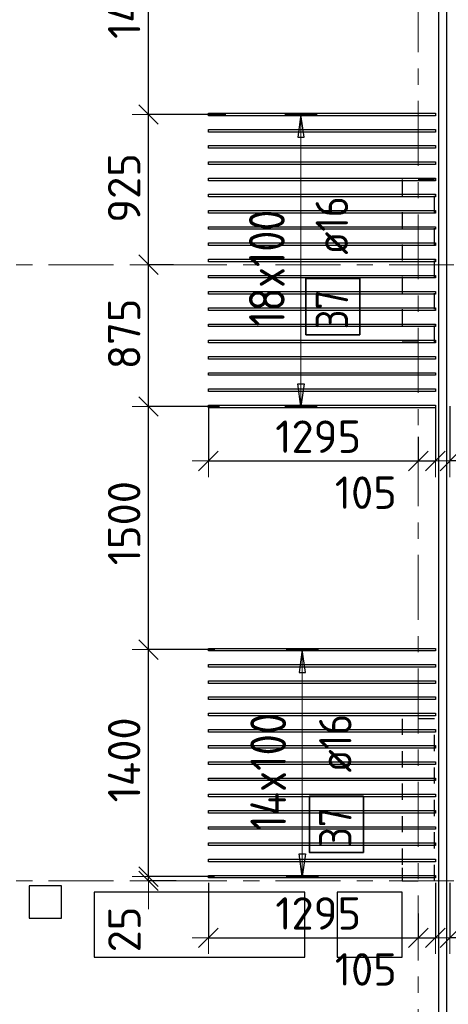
# Model space of a CAD drawing. Header units: metres. Extents: x -38 to 97, y -15 to 21.
# Tile 31 of 132: x 30.09 to 32.73, y 8.24 to 14.31. Entities that reach past the tile are written whole.
import ezdxf

# ---------------------------------------------------------------- set-up
doc = ezdxf.new("R2010")
doc.units = ezdxf.units.M
doc.header["$PDMODE"] = 65
for name, pattern in [('______11', [0.5, 0.4, -0.05, 0, -0.05]), ('______2', [0.0405, 0.03, -0.0105]), ('______5', [1.1, 0.8, -0.1, 0.1, -0.1])]:
    doc.linetypes.add(name, pattern=pattern)
for name, color, linetype, lineweight in [('XR$2$Осевая линия (1)', 7, '______5', 13), ('XR$4$Перекрытие (1)', 7, 'Continuous', 35), ('XR$4$Размерная линия (1)', 7, 'Continuous', 13)]:
    doc.layers.add(name, color=color, linetype=linetype, lineweight=lineweight)
doc.layers.add('XR$4$Арм.стержн.Доп. Арм верхн.зоны Х', color=7, linetype='Continuous', lineweight=35, true_color=0x8c8cff)
doc.layers.add('XR$6$Стена_ бетон несущ.', color=7, linetype='Continuous', lineweight=70, true_color=0xb4b496)
doc.styles.add('ISOCPEUR', font='txt')
doc.dimstyles.new('DIMSTYLE_3', dxfattribs={"dimtxt": 0.2, "dimasz": 0.2, "dimexe": 0, "dimexo": 0, "dimgap": 0.1, "dimtad": 2, "dimdec": 0, "dimlfac": 1000, "dimrnd": 5, "dimzin": 12, "dimdsep": 46, "dimtxsty": 'ISOCPEUR', "dimblk1": 'ALL_ML_STRICH', "dimblk2": 'ALL_ML_STRICH', "dimsah": 1, "dimcen": 0, "dimclrd": 7, "dimclre": 256, "dimclrt": 7, "dimadec": 0, "dimazin": 0, "dimtfac": 1, "dimtdec": 0, "dimtix": 1, "dimtmove": 2, "dimatfit": 3, "dimfxl": 0, "dimtzin": 0, "dimlwd": 0, "dimlwe": -3, "dimarcsym": 0})
doc.dimstyles.new('DIMSTYLE_33', dxfattribs={"dimtxt": 0.2, "dimasz": 0.2, "dimexe": 0, "dimexo": 0, "dimgap": 0.1, "dimtad": 2, "dimdec": 0, "dimlfac": 1000, "dimrnd": 5, "dimzin": 12, "dimdsep": 46, "dimtxsty": 'ISOCPEUR', "dimblk1": 'ALL_ML_STRICH', "dimblk2": 'ALL_ML_STRICH', "dimsah": 1, "dimcen": 0, "dimclrd": 7, "dimclre": 256, "dimclrt": 7, "dimadec": 0, "dimazin": 0, "dimtfac": 1, "dimtdec": 0, "dimtix": 1, "dimtmove": 2, "dimatfit": 3, "dimfxl": 0, "dimtvp": 1.2, "dimtzin": 0, "dimlwd": 0, "dimlwe": -3, "dimarcsym": 0})
doc.dimstyles.new('DIMSTYLE_34', dxfattribs={"dimtxt": 0.2, "dimasz": 0.2, "dimexe": 0, "dimexo": 0, "dimgap": 0.1, "dimtad": 0, "dimdec": 0, "dimlfac": 1000, "dimrnd": 5, "dimzin": 12, "dimdsep": 46, "dimtxsty": 'ISOCPEUR', "dimblk1": 'ALL_ML_STRICH', "dimblk2": 'ALL_ML_STRICH', "dimsah": 1, "dimcen": 0, "dimclrd": 7, "dimclre": 256, "dimclrt": 7, "dimadec": 0, "dimazin": 0, "dimtfac": 1, "dimtdec": 0, "dimtix": 1, "dimtmove": 2, "dimatfit": 3, "dimfxl": 0, "dimtvp": 1.2, "dimtzin": 0, "dimlwd": 0, "dimlwe": -3, "dimarcsym": 0})

# ---------------------------------------------------------------- blocks, each defined once
blk = doc.blocks.new('ALL_ML_STRICH')
at = {"color": 0, "linetype": 'ByBlock', "lineweight": -2}
for p, q in [((0, -0.5), (0, 0.5)), ((-1, 0), (0.5, 0)), ((-0.3, -0.3), (0.3, 0.3))]:
    blk.add_line(p, q, dxfattribs=at)
blk = doc.blocks.new('*D382')
at = {"layer": 'DEFPOINTS', "color": 7, "linetype": 'Continuous', "lineweight": 13, "transparency": 33554687}
for p in [(30.8857, 9), (31.0772, 9), (31.3139, 9.0262)]:
    blk.add_point(p, dxfattribs=at)
at = {"layer": 'XR$4$Размерная линия (1)', "color": 9, "linetype": 'Continuous', "lineweight": -2, "true_color": 0xc7c7c7, "transparency": 33554687}
for p, q in [((31.2939, 9.0262), (30.8857, 9.0262)), ((31.0572, 9), (30.8857, 9))]:
    blk.add_line(p, q, dxfattribs=at)
at = {"layer": 'XR$4$Размерная линия (1)', "color": 7, "linetype": 'Continuous', "lineweight": -2, "transparency": 33554687}
blk.add_line((30.8857, 9), (30.8857, 9.0262), dxfattribs=at)
at = {"layer": 'XR$4$Размерная линия (1)', "color": 7, "linetype": 'Continuous', "lineweight": 13, "transparency": 33554687, "xscale": 0.2, "yscale": 0.2, "zscale": 0.2}
for p, rotation in [((30.8857, 9), 270), ((30.8857, 9.0262), 90)]:
    blk.add_blockref('ALL_ML_STRICH', p, dxfattribs=dict(at, rotation=rotation))
at = {"layer": 'XR$4$Размерная линия (1)', "color": 7, "linetype": 'Continuous', "lineweight": 13, "transparency": 33554687, "insert": (30.7372, 8.7006), "char_height": 0.2, "width": 0.4, "attachment_point": 5, "rotation": 90, "style": 'ISOCPEUR'}
blk.add_mtext('\\A1;{25}', dxfattribs=at)
blk = doc.blocks.new('*D383')
at = {"layer": 'DEFPOINTS', "color": 7, "linetype": 'Continuous', "lineweight": 13, "transparency": 33554687}
for p in [(31.3153, 10.4262), (30.8857, 9.0262), (31.3139, 9.0262)]:
    blk.add_point(p, dxfattribs=at)
at = {"layer": 'XR$4$Размерная линия (1)', "color": 9, "linetype": 'Continuous', "lineweight": -2, "true_color": 0xc7c7c7, "transparency": 33554687}
for p, q in [((31.2953, 10.4262), (30.8857, 10.4262)), ((31.2939, 9.0262), (30.8857, 9.0262))]:
    blk.add_line(p, q, dxfattribs=at)
at = {"layer": 'XR$4$Размерная линия (1)', "color": 7, "linetype": 'Continuous', "lineweight": -2, "transparency": 33554687}
blk.add_line((30.8857, 9.0262), (30.8857, 10.4262), dxfattribs=at)
at = {"layer": 'XR$4$Размерная линия (1)', "color": 7, "linetype": 'Continuous', "lineweight": 13, "transparency": 33554687, "xscale": 0.2, "yscale": 0.2, "zscale": 0.2}
for p, rotation in [((30.8857, 10.4262), 90), ((30.8857, 9.0262), 270)]:
    blk.add_blockref('ALL_ML_STRICH', p, dxfattribs=dict(at, rotation=rotation))
at = {"layer": 'XR$4$Размерная линия (1)', "color": 7, "linetype": 'Continuous', "lineweight": 13, "transparency": 33554687, "insert": (30.7357, 9.7462), "char_height": 0.2, "width": 0.8, "attachment_point": 5, "rotation": 90, "style": 'ISOCPEUR'}
blk.add_mtext('\\A1;{1400}', dxfattribs=at)
blk = doc.blocks.new('*D384')
at = {"layer": 'DEFPOINTS', "color": 7, "linetype": 'Continuous', "lineweight": 13, "transparency": 33554687}
for p in [(31.3429, 11.9262), (30.8857, 10.4262), (31.3153, 10.4262)]:
    blk.add_point(p, dxfattribs=at)
at = {"layer": 'XR$4$Размерная линия (1)', "color": 9, "linetype": 'Continuous', "lineweight": -2, "true_color": 0xc7c7c7, "transparency": 33554687}
for p, q in [((31.3229, 11.9262), (30.8857, 11.9262)), ((31.2953, 10.4262), (30.8857, 10.4262))]:
    blk.add_line(p, q, dxfattribs=at)
at = {"layer": 'XR$4$Размерная линия (1)', "color": 7, "linetype": 'Continuous', "lineweight": -2, "transparency": 33554687}
blk.add_line((30.8857, 10.4262), (30.8857, 11.9262), dxfattribs=at)
at = {"layer": 'XR$4$Размерная линия (1)', "color": 7, "linetype": 'Continuous', "lineweight": 13, "transparency": 33554687, "xscale": 0.2, "yscale": 0.2, "zscale": 0.2}
for p, rotation in [((30.8857, 11.9262), 90), ((30.8857, 10.4262), 270)]:
    blk.add_blockref('ALL_ML_STRICH', p, dxfattribs=dict(at, rotation=rotation))
at = {"layer": 'XR$4$Размерная линия (1)', "color": 7, "linetype": 'Continuous', "lineweight": 13, "transparency": 33554687, "insert": (30.7357, 11.2062), "char_height": 0.2, "width": 0.8, "attachment_point": 5, "rotation": 90, "style": 'ISOCPEUR'}
blk.add_mtext('\\A1;{1500}', dxfattribs=at)
blk = doc.blocks.new('*D385')
at = {"layer": 'DEFPOINTS', "color": 7, "linetype": 'Continuous', "lineweight": 13, "transparency": 33554687}
for p in [(31.0591, 12.8), (30.8857, 11.9262), (31.3429, 11.9262)]:
    blk.add_point(p, dxfattribs=at)
at = {"layer": 'XR$4$Размерная линия (1)', "color": 9, "linetype": 'Continuous', "lineweight": -2, "true_color": 0xc7c7c7, "transparency": 33554687}
for p, q in [((31.0391, 12.8), (30.8857, 12.8)), ((31.3229, 11.9262), (30.8857, 11.9262))]:
    blk.add_line(p, q, dxfattribs=at)
at = {"layer": 'XR$4$Размерная линия (1)', "color": 7, "linetype": 'Continuous', "lineweight": -2, "transparency": 33554687}
blk.add_line((30.8857, 11.9262), (30.8857, 12.8), dxfattribs=at)
at = {"layer": 'XR$4$Размерная линия (1)', "color": 7, "linetype": 'Continuous', "lineweight": 13, "transparency": 33554687, "xscale": 0.2, "yscale": 0.2, "zscale": 0.2}
for p, rotation in [((30.8857, 12.8), 90), ((30.8857, 11.9262), 270)]:
    blk.add_blockref('ALL_ML_STRICH', p, dxfattribs=dict(at, rotation=rotation))
at = {"layer": 'XR$4$Размерная линия (1)', "color": 7, "linetype": 'Continuous', "lineweight": 13, "transparency": 33554687, "insert": (30.7357, 12.3731), "char_height": 0.2, "width": 0.6, "attachment_point": 5, "rotation": 90, "style": 'ISOCPEUR'}
blk.add_mtext('\\A1;{875}', dxfattribs=at)
blk = doc.blocks.new('*D386')
at = {"layer": 'DEFPOINTS', "color": 7, "linetype": 'Continuous', "lineweight": 13, "transparency": 33554687}
for p in [(31.3834, 13.7262), (30.8857, 12.8), (31.0591, 12.8)]:
    blk.add_point(p, dxfattribs=at)
at = {"layer": 'XR$4$Размерная линия (1)', "color": 9, "linetype": 'Continuous', "lineweight": -2, "true_color": 0xc7c7c7, "transparency": 33554687}
for p, q in [((31.3634, 13.7262), (30.8857, 13.7262)), ((31.0391, 12.8), (30.8857, 12.8))]:
    blk.add_line(p, q, dxfattribs=at)
at = {"layer": 'XR$4$Размерная линия (1)', "color": 7, "linetype": 'Continuous', "lineweight": -2, "transparency": 33554687}
blk.add_line((30.8857, 12.8), (30.8857, 13.7262), dxfattribs=at)
at = {"layer": 'XR$4$Размерная линия (1)', "color": 7, "linetype": 'Continuous', "lineweight": 13, "transparency": 33554687, "xscale": 0.2, "yscale": 0.2, "zscale": 0.2}
for p, rotation in [((30.8857, 13.7262), 90), ((30.8857, 12.8), 270)]:
    blk.add_blockref('ALL_ML_STRICH', p, dxfattribs=dict(at, rotation=rotation))
at = {"layer": 'XR$4$Размерная линия (1)', "color": 7, "linetype": 'Continuous', "lineweight": 13, "transparency": 33554687, "insert": (30.7357, 13.2731), "char_height": 0.2, "width": 0.6, "attachment_point": 5, "rotation": 90, "style": 'ISOCPEUR'}
blk.add_mtext('\\A1;{925}', dxfattribs=at)
blk = doc.blocks.new('*D387')
at = {"layer": 'DEFPOINTS', "color": 7, "linetype": 'Continuous', "lineweight": 13, "transparency": 33554687}
for p in [(31.3946, 15.1503), (30.8857, 13.7262), (31.3834, 13.7262)]:
    blk.add_point(p, dxfattribs=at)
at = {"layer": 'XR$4$Размерная линия (1)', "color": 9, "linetype": 'Continuous', "lineweight": -2, "true_color": 0xc7c7c7, "transparency": 33554687}
for p, q in [((31.3746, 15.1503), (30.8857, 15.1503)), ((31.3634, 13.7262), (30.8857, 13.7262))]:
    blk.add_line(p, q, dxfattribs=at)
at = {"layer": 'XR$4$Размерная линия (1)', "color": 7, "linetype": 'Continuous', "lineweight": -2, "transparency": 33554687}
blk.add_line((30.8857, 13.7262), (30.8857, 15.1503), dxfattribs=at)
at = {"layer": 'XR$4$Размерная линия (1)', "color": 7, "linetype": 'Continuous', "lineweight": 13, "transparency": 33554687, "xscale": 0.2, "yscale": 0.2, "zscale": 0.2}
for p, rotation in [((30.8857, 15.1503), 90), ((30.8857, 13.7262), 270)]:
    blk.add_blockref('ALL_ML_STRICH', p, dxfattribs=dict(at, rotation=rotation))
at = {"layer": 'XR$4$Размерная линия (1)', "color": 7, "linetype": 'Continuous', "lineweight": 13, "transparency": 33554687, "insert": (30.7357, 14.4582), "char_height": 0.2, "width": 0.8, "attachment_point": 5, "rotation": 90, "style": 'ISOCPEUR'}
blk.add_mtext('\\A1;{1425}', dxfattribs=at)
blk = doc.blocks.new('*D392')
at = {"layer": 'DEFPOINTS', "color": 7, "linetype": 'Continuous', "lineweight": 13, "transparency": 33554687}
for p in [(31.255, 11.9483), (32.55, 11.7595), (31.255, 11.5895)]:
    blk.add_point(p, dxfattribs=at)
at = {"layer": 'XR$4$Размерная линия (1)', "color": 9, "linetype": 'Continuous', "lineweight": -2, "true_color": 0xc7c7c7, "transparency": 33554687}
for p, q in [((31.255, 11.9283), (31.255, 11.5895)), ((32.55, 11.7395), (32.55, 11.5895))]:
    blk.add_line(p, q, dxfattribs=at)
at = {"layer": 'XR$4$Размерная линия (1)', "color": 7, "linetype": 'Continuous', "lineweight": -2, "transparency": 33554687}
blk.add_line((31.255, 11.5895), (32.55, 11.5895), dxfattribs=at)
at = {"layer": 'XR$4$Размерная линия (1)', "color": 7, "linetype": 'Continuous', "lineweight": 13, "transparency": 33554687, "xscale": 0.2, "yscale": 0.2, "zscale": 0.2, "rotation": 180}
blk.add_blockref('ALL_ML_STRICH', (31.255, 11.5895), dxfattribs=at)
at = {"layer": 'XR$4$Размерная линия (1)', "color": 7, "linetype": 'Continuous', "lineweight": 13, "transparency": 33554687, "xscale": 0.2, "yscale": 0.2, "zscale": 0.2}
blk.add_blockref('ALL_ML_STRICH', (32.55, 11.5895), dxfattribs=at)
at = {"layer": 'XR$4$Размерная линия (1)', "color": 7, "linetype": 'Continuous', "lineweight": 13, "transparency": 33554687, "insert": (31.9325, 11.7395), "char_height": 0.2, "width": 0.8, "attachment_point": 5, "style": 'ISOCPEUR'}
blk.add_mtext('\\A1;{1295}', dxfattribs=at)
blk = doc.blocks.new('*D393')
at = {"layer": 'DEFPOINTS', "color": 7, "linetype": 'Continuous', "lineweight": 13, "transparency": 33554687}
for p in [(32.655, 11.9483), (32.55, 11.7595), (32.55, 11.5895)]:
    blk.add_point(p, dxfattribs=at)
at = {"layer": 'XR$4$Размерная линия (1)', "color": 9, "linetype": 'Continuous', "lineweight": -2, "true_color": 0xc7c7c7, "transparency": 33554687}
for p, q in [((32.655, 11.9283), (32.655, 11.5895)), ((32.55, 11.7395), (32.55, 11.5895))]:
    blk.add_line(p, q, dxfattribs=at)
at = {"layer": 'XR$4$Размерная линия (1)', "color": 7, "linetype": 'Continuous', "lineweight": -2, "transparency": 33554687}
blk.add_line((32.55, 11.5895), (32.655, 11.5895), dxfattribs=at)
at = {"layer": 'XR$4$Размерная линия (1)', "color": 7, "linetype": 'Continuous', "lineweight": 13, "transparency": 33554687, "xscale": 0.2, "yscale": 0.2, "zscale": 0.2, "rotation": 180}
blk.add_blockref('ALL_ML_STRICH', (32.55, 11.5895), dxfattribs=at)
at = {"layer": 'XR$4$Размерная линия (1)', "color": 7, "linetype": 'Continuous', "lineweight": 13, "transparency": 33554687, "xscale": 0.2, "yscale": 0.2, "zscale": 0.2}
blk.add_blockref('ALL_ML_STRICH', (32.655, 11.5895), dxfattribs=at)
at = {"layer": 'XR$4$Размерная линия (1)', "color": 7, "linetype": 'Continuous', "lineweight": 13, "transparency": 33554687, "insert": (32.2262, 11.3943), "char_height": 0.2, "width": 0.6, "attachment_point": 5, "style": 'ISOCPEUR'}
blk.add_mtext('\\A1;{105}', dxfattribs=at)
blk = doc.blocks.new('*D394')
at = {"layer": 'DEFPOINTS', "color": 7, "linetype": 'Continuous', "lineweight": 13, "transparency": 33554687}
for p in [(31.255, 9.0083), (32.55, 8.8195), (31.255, 8.6495)]:
    blk.add_point(p, dxfattribs=at)
at = {"layer": 'XR$4$Размерная линия (1)', "color": 9, "linetype": 'Continuous', "lineweight": -2, "true_color": 0xc7c7c7, "transparency": 33554687}
for p, q in [((31.255, 8.9883), (31.255, 8.6495)), ((32.55, 8.7995), (32.55, 8.6495))]:
    blk.add_line(p, q, dxfattribs=at)
at = {"layer": 'XR$4$Размерная линия (1)', "color": 7, "linetype": 'Continuous', "lineweight": -2, "transparency": 33554687}
blk.add_line((31.255, 8.6495), (32.55, 8.6495), dxfattribs=at)
at = {"layer": 'XR$4$Размерная линия (1)', "color": 7, "linetype": 'Continuous', "lineweight": 13, "transparency": 33554687, "xscale": 0.2, "yscale": 0.2, "zscale": 0.2, "rotation": 180}
blk.add_blockref('ALL_ML_STRICH', (31.255, 8.6495), dxfattribs=at)
at = {"layer": 'XR$4$Размерная линия (1)', "color": 7, "linetype": 'Continuous', "lineweight": 13, "transparency": 33554687, "xscale": 0.2, "yscale": 0.2, "zscale": 0.2}
blk.add_blockref('ALL_ML_STRICH', (32.55, 8.6495), dxfattribs=at)
at = {"layer": 'XR$4$Размерная линия (1)', "color": 7, "linetype": 'Continuous', "lineweight": 13, "transparency": 33554687, "insert": (31.9325, 8.7995), "char_height": 0.2, "width": 0.8, "attachment_point": 5, "style": 'ISOCPEUR'}
blk.add_mtext('\\A1;{1295}', dxfattribs=at)
blk = doc.blocks.new('*D395')
at = {"layer": 'DEFPOINTS', "color": 7, "linetype": 'Continuous', "lineweight": 13, "transparency": 33554687}
for p in [(32.655, 9.0083), (32.55, 8.8195), (32.55, 8.6495)]:
    blk.add_point(p, dxfattribs=at)
at = {"layer": 'XR$4$Размерная линия (1)', "color": 9, "linetype": 'Continuous', "lineweight": -2, "true_color": 0xc7c7c7, "transparency": 33554687}
for p, q in [((32.655, 8.9883), (32.655, 8.6495)), ((32.55, 8.7995), (32.55, 8.6495))]:
    blk.add_line(p, q, dxfattribs=at)
at = {"layer": 'XR$4$Размерная линия (1)', "color": 7, "linetype": 'Continuous', "lineweight": -2, "transparency": 33554687}
blk.add_line((32.55, 8.6495), (32.655, 8.6495), dxfattribs=at)
at = {"layer": 'XR$4$Размерная линия (1)', "color": 7, "linetype": 'Continuous', "lineweight": 13, "transparency": 33554687, "xscale": 0.2, "yscale": 0.2, "zscale": 0.2, "rotation": 180}
blk.add_blockref('ALL_ML_STRICH', (32.55, 8.6495), dxfattribs=at)
at = {"layer": 'XR$4$Размерная линия (1)', "color": 7, "linetype": 'Continuous', "lineweight": 13, "transparency": 33554687, "xscale": 0.2, "yscale": 0.2, "zscale": 0.2}
blk.add_blockref('ALL_ML_STRICH', (32.655, 8.6495), dxfattribs=at)
at = {"layer": 'XR$4$Размерная линия (1)', "color": 7, "linetype": 'Continuous', "lineweight": 13, "transparency": 33554687, "insert": (32.2262, 8.4543), "char_height": 0.2, "width": 0.6, "attachment_point": 5, "style": 'ISOCPEUR'}
blk.add_mtext('\\A1;{105}', dxfattribs=at)
blk = doc.blocks.new('*D472')
at = {"layer": 'DEFPOINTS', "color": 7, "linetype": 'Continuous', "lineweight": 13, "transparency": 33554687}
for p in [(32.745, 11.9483), (32.85, 11.7595), (32.85, 11.5895)]:
    blk.add_point(p, dxfattribs=at)
at = {"layer": 'XR$4$Размерная линия (1)', "color": 9, "linetype": 'Continuous', "lineweight": -2, "true_color": 0xc7c7c7, "transparency": 33554687}
for p, q in [((32.745, 11.9283), (32.745, 11.5895)), ((32.85, 11.7395), (32.85, 11.5895))]:
    blk.add_line(p, q, dxfattribs=at)
at = {"layer": 'XR$4$Размерная линия (1)', "color": 7, "linetype": 'Continuous', "lineweight": -2, "transparency": 33554687}
blk.add_line((32.85, 11.5895), (32.745, 11.5895), dxfattribs=at)
at = {"layer": 'XR$4$Размерная линия (1)', "color": 7, "linetype": 'Continuous', "lineweight": 13, "transparency": 33554687, "xscale": 0.2, "yscale": 0.2, "zscale": 0.2}
for p, rotation in [((32.745, 11.5895), 180), ((32.85, 11.5895), 360)]:
    blk.add_blockref('ALL_ML_STRICH', p, dxfattribs=dict(at, rotation=rotation))
at = {"layer": 'XR$4$Размерная линия (1)', "color": 7, "linetype": 'Continuous', "lineweight": 13, "transparency": 33554687, "insert": (33.2338, 11.3943), "char_height": 0.2, "width": 0.6, "attachment_point": 5, "style": 'ISOCPEUR'}
blk.add_mtext('\\A1;{105}', dxfattribs=at)
blk = doc.blocks.new('*D474')
at = {"layer": 'DEFPOINTS', "color": 7, "linetype": 'Continuous', "lineweight": 13, "transparency": 33554687}
for p in [(32.745, 9.0083), (32.85, 8.8195), (32.85, 8.6495)]:
    blk.add_point(p, dxfattribs=at)
at = {"layer": 'XR$4$Размерная линия (1)', "color": 9, "linetype": 'Continuous', "lineweight": -2, "true_color": 0xc7c7c7, "transparency": 33554687}
for p, q in [((32.745, 8.9883), (32.745, 8.6495)), ((32.85, 8.7995), (32.85, 8.6495))]:
    blk.add_line(p, q, dxfattribs=at)
at = {"layer": 'XR$4$Размерная линия (1)', "color": 7, "linetype": 'Continuous', "lineweight": -2, "transparency": 33554687}
blk.add_line((32.85, 8.6495), (32.745, 8.6495), dxfattribs=at)
at = {"layer": 'XR$4$Размерная линия (1)', "color": 7, "linetype": 'Continuous', "lineweight": 13, "transparency": 33554687, "xscale": 0.2, "yscale": 0.2, "zscale": 0.2}
for p, rotation in [((32.745, 8.6495), 180), ((32.85, 8.6495), 360)]:
    blk.add_blockref('ALL_ML_STRICH', p, dxfattribs=dict(at, rotation=rotation))
at = {"layer": 'XR$4$Размерная линия (1)', "color": 7, "linetype": 'Continuous', "lineweight": 13, "transparency": 33554687, "insert": (33.2338, 8.4543), "char_height": 0.2, "width": 0.6, "attachment_point": 5, "style": 'ISOCPEUR'}
blk.add_mtext('\\A1;{105}', dxfattribs=at)

msp = doc.modelspace()

# ---------------------------------------------------------------- linework, layer by layer
at = {"layer": 'XR$2$Осевая линия (1)', "color": 253, "linetype": '______11', "lineweight": 13, "true_color": 0xa0a0a0, "transparency": 33554687}
for p, q in [((32.55, -3.39), (32.55, 19.78)), ((-2.63, 12.8), (62.6, 12.8)), ((-2.63, 9), (62.6, 9))]:
    msp.add_line(p, q, dxfattribs=at)
at = {"layer": 'XR$4$Арм.стержн.Доп. Арм верхн.зоны Х', "color": 253, "linetype": 'Continuous', "lineweight": -3, "true_color": 0xa0a0a0, "transparency": 33554687}
for p, q in [((31.8259, 13.7262), (31.7259, 13.7262)), ((31.8259, 13.7262), (31.9259, 13.7262)), ((31.8259, 11.9262), (31.7259, 11.9262)), ((31.8259, 11.9262), (31.9259, 11.9262)), ((31.8342, 10.4262), (31.7342, 10.4262)), ((31.8342, 10.4262), (31.9342, 10.4262)), ((31.8342, 9.0262), (31.7342, 9.0262)), ((31.8342, 9.0262), (31.9342, 9.0262))]:
    msp.add_line(p, q, dxfattribs=at)
at = {"layer": 'XR$4$Арм.стержн.Доп. Арм верхн.зоны Х', "color": 7, "linetype": 'Continuous', "lineweight": 25, "transparency": 33554687}
for p, q in [((31.8259, 13.7262), (31.8059, 13.5862)), ((31.8459, 13.5862), (31.8259, 13.7262)), ((31.8059, 13.5862), (31.8459, 13.5862)), ((31.8259, 11.9262), (31.8059, 12.0662)), ((31.8059, 12.0662), (31.8459, 12.0662)), ((31.8459, 12.0662), (31.8259, 11.9262)), ((31.8342, 10.4262), (31.8142, 10.2862)), ((31.8542, 10.2862), (31.8342, 10.4262)), ((31.8142, 10.2862), (31.8542, 10.2862)), ((31.8342, 9.0262), (31.8142, 9.1662)), ((31.8142, 9.1662), (31.8542, 9.1662)), ((31.8542, 9.1662), (31.8342, 9.0262))]:
    msp.add_line(p, q, dxfattribs=at)
at = {"layer": 'XR$4$Арм.стержн.Доп. Арм верхн.зоны Х', "color": 7, "linetype": 'Continuous', "lineweight": 13, "transparency": 33554687}
for p, q in [((31.8259, 13.7262), (31.8259, 13.7262)), ((31.8259, 11.9262), (31.8259, 13.7262)), ((31.8259, 11.9262), (31.8259, 11.9262)), ((31.8342, 10.4262), (31.8342, 10.4262)), ((31.8342, 9.0262), (31.8342, 10.4262)), ((31.8342, 9.0262), (31.8342, 9.0262))]:
    msp.add_line(p, q, dxfattribs=at)
at = {"layer": 'XR$4$Арм.стержн.Доп. Арм верхн.зоны Х', "color": 7, "linetype": 'Continuous', "lineweight": 25, "transparency": 33554687}
for points in [[(32.655, 13.7182), (31.255, 13.7182), (31.255, 13.7342), (32.655, 13.7342), (32.655, 13.7182)], [(32.655, 13.6182), (31.255, 13.6182), (31.255, 13.6342), (32.655, 13.6342), (32.655, 13.6182)], [(32.655, 13.5182), (31.255, 13.5182), (31.255, 13.5342), (32.655, 13.5342), (32.655, 13.5182)], [(32.655, 13.4182), (31.255, 13.4182), (31.255, 13.4342), (32.655, 13.4342), (32.655, 13.4182)], [(32.655, 13.3182), (31.255, 13.3182), (31.255, 13.3342), (32.655, 13.3342), (32.655, 13.3182)], [(32.655, 13.2182), (31.255, 13.2182), (31.255, 13.2342), (32.655, 13.2342), (32.655, 13.2182)], [(32.655, 13.1182), (31.255, 13.1182), (31.255, 13.1342), (32.655, 13.1342), (32.655, 13.1182)], [(32.655, 13.0182), (31.255, 13.0182), (31.255, 13.0342), (32.655, 13.0342), (32.655, 13.0182)], [(32.655, 12.9182), (31.255, 12.9182), (31.255, 12.9342), (32.655, 12.9342), (32.655, 12.9182)], [(32.655, 12.8182), (31.255, 12.8182), (31.255, 12.8342), (32.655, 12.8342), (32.655, 12.8182)], [(32.655, 12.7182), (31.255, 12.7182), (31.255, 12.7342), (32.655, 12.7342), (32.655, 12.7182)], [(32.655, 12.6182), (31.255, 12.6182), (31.255, 12.6342), (32.655, 12.6342), (32.655, 12.6182)], [(32.655, 12.5182), (31.255, 12.5182), (31.255, 12.5342), (32.655, 12.5342), (32.655, 12.5182)], [(32.655, 12.4182), (31.255, 12.4182), (31.255, 12.4342), (32.655, 12.4342), (32.655, 12.4182)], [(32.655, 12.3182), (31.255, 12.3182), (31.255, 12.3342), (32.655, 12.3342), (32.655, 12.3182)], [(32.655, 12.2182), (31.255, 12.2182), (31.255, 12.2342), (32.655, 12.2342), (32.655, 12.2182)], [(32.655, 12.1182), (31.255, 12.1182), (31.255, 12.1342), (32.655, 12.1342), (32.655, 12.1182)], [(32.655, 12.0182), (31.255, 12.0182), (31.255, 12.0342), (32.655, 12.0342), (32.655, 12.0182)], [(32.655, 11.9182), (31.255, 11.9182), (31.255, 11.9342), (32.655, 11.9342), (32.655, 11.9182)], [(32.655, 10.4182), (31.255, 10.4182), (31.255, 10.4342), (32.655, 10.4342), (32.655, 10.4182)], [(32.655, 10.3182), (31.255, 10.3182), (31.255, 10.3342), (32.655, 10.3342), (32.655, 10.3182)], [(32.655, 10.2182), (31.255, 10.2182), (31.255, 10.2342), (32.655, 10.2342), (32.655, 10.2182)], [(32.655, 10.1182), (31.255, 10.1182), (31.255, 10.1342), (32.655, 10.1342), (32.655, 10.1182)], [(32.655, 10.0182), (31.255, 10.0182), (31.255, 10.0342), (32.655, 10.0342), (32.655, 10.0182)], [(32.655, 9.9182), (31.255, 9.9182), (31.255, 9.9342), (32.655, 9.9342), (32.655, 9.9182)], [(32.655, 9.8182), (31.255, 9.8182), (31.255, 9.8342), (32.655, 9.8342), (32.655, 9.8182)], [(32.655, 9.7182), (31.255, 9.7182), (31.255, 9.7342), (32.655, 9.7342), (32.655, 9.7182)], [(32.655, 9.6182), (31.255, 9.6182), (31.255, 9.6342), (32.655, 9.6342), (32.655, 9.6182)], [(32.655, 9.5182), (31.255, 9.5182), (31.255, 9.5342), (32.655, 9.5342), (32.655, 9.5182)], [(32.655, 9.4182), (31.255, 9.4182), (31.255, 9.4342), (32.655, 9.4342), (32.655, 9.4182)], [(32.655, 9.3182), (31.255, 9.3182), (31.255, 9.3342), (32.655, 9.3342), (32.655, 9.3182)], [(32.655, 9.2182), (31.255, 9.2182), (31.255, 9.2342), (32.655, 9.2342), (32.655, 9.2182)], [(32.655, 9.1182), (31.255, 9.1182), (31.255, 9.1342), (32.655, 9.1342), (32.655, 9.1182)], [(32.655, 9.0182), (31.255, 9.0182), (31.255, 9.0342), (32.655, 9.0342), (32.655, 9.0182)]]:
    msp.add_lwpolyline(points, dxfattribs=at)
at = {"layer": 'XR$4$Арм.стержн.Доп. Арм верхн.зоны Х', "color": 7, "linetype": 'Continuous', "lineweight": 35, "transparency": 33554687}
for points in [[(32.1902, 12.3683), (32.1902, 12.7149), (31.8568, 12.7149), (31.8568, 12.3683), (32.1902, 12.3683)], [(32.2115, 9.1755), (32.2115, 9.5222), (31.8781, 9.5222), (31.8781, 9.1755), (32.2115, 9.1755)]]:
    msp.add_lwpolyline(points, dxfattribs=at)
at = {"layer": 'XR$4$Перекрытие (1)', "color": 7, "linetype": 'Continuous', "lineweight": 25, "transparency": 33554687}
for p, q in [((32.675, 16.6502), (32.675, -0.25)), ((32.725, -0.2498), (32.725, 16.6502)), ((30.15, 8.9702), (30.15, 8.7702)), ((30.35, 8.9702), (30.15, 8.9702)), ((30.35, 8.7702), (30.35, 8.9702)), ((30.55, 8.9302), (30.55, 8.5302)), ((31.85, 8.9302), (30.55, 8.9302)), ((31.85, 8.5302), (31.85, 8.9302)), ((32.0501, 8.9302), (32.0501, 8.5302)), ((32.4501, 8.9302), (32.0501, 8.9302)), ((32.4501, 8.5302), (32.4501, 8.9302)), ((30.15, 8.7702), (30.35, 8.7702)), ((30.55, 8.5302), (31.85, 8.5302)), ((32.0501, 8.5302), (32.4501, 8.5302))]:
    msp.add_line(p, q, dxfattribs=at)
at = {"layer": 'XR$6$Стена_ бетон несущ.', "color": 253, "linetype": '______2', "lineweight": -3, "true_color": 0xa0a0a0, "transparency": 33554687}
for p, q in [((32.45, 13.325), (32.45, 12.325)), ((32.65, 13.325), (32.45, 13.325)), ((32.65, 12.325), (32.65, 13.325)), ((32.45, 12.325), (32.65, 12.325)), ((32.45, 10), (32.45, 9.08)), ((32.65, 10), (32.45, 10)), ((32.65, 9), (32.65, 10)), ((32.45, 9.08), (32.45, 9)), ((32.45, 9), (32.65, 9))]:
    msp.add_line(p, q, dxfattribs=at)

# ---------------------------------------------------------------- texts
at = {"layer": 'XR$4$Арм.стержн.Доп. Арм верхн.зоны Х', "color": 7, "linetype": 'Continuous', "lineweight": 13, "transparency": 33554687, "char_height": 0.22, "attachment_point": 7, "rotation": 90, "style": 'ISOCPEUR'}
for s, insert, width in [('\\W0.86;18x100', (31.7259, 12.4192), 0.930455), ('\\W0.87;14x100', (31.7342, 9.3082), 0.952835)]:
    msp.add_mtext(s, dxfattribs=dict(at, insert=insert, width=width))
at = {"layer": 'XR$4$Арм.стержн.Доп. Арм верхн.зоны Х', "color": 7, "linetype": 'Continuous', "lineweight": 25, "transparency": 33554687, "char_height": 0.2, "attachment_point": 7, "rotation": 90, "style": 'ISOCPEUR'}
for s, insert, width in [('\\W0.89; ø16 ', (32.1168, 12.7483), 0.749105), ('\\W0.87;37', (32.1168, 12.4016), 0.367208), ('\\W0.89; ø16 ', (32.1381, 9.5555), 0.749105), ('\\W0.87;37', (32.1381, 9.2089), 0.367208)]:
    msp.add_mtext(s, dxfattribs=dict(at, insert=insert, width=width))

# ---------------------------------------------------------------- dimensions: what is measured, and where the dimension line sits
at = {"layer": 'XR$4$Размерная линия (1)', "color": 7, "linetype": 'Continuous', "lineweight": 13, "transparency": 33554687}
for base, p1, p2, angle, dimstyle, picture, middle in [((30.8857, 15.1503), (31.3634, 13.7262), (31.3746, 15.1503), 90, 'DIMSTYLE_3', '*D387', (30.7357, 14.4582)), ((30.8857, 13.7262), (31.0391, 12.8), (31.3634, 13.7262), 90, 'DIMSTYLE_3', '*D386', (30.7357, 13.2731)), ((30.8857, 12.8), (31.3229, 11.9262), (31.0391, 12.8), 90, 'DIMSTYLE_3', '*D385', (30.7357, 12.3731)), ((30.8857, 11.9262), (31.2953, 10.4262), (31.3229, 11.9262), 90, 'DIMSTYLE_3', '*D384', (30.7357, 11.2062)), ((32.745, 11.5895), (32.85, 11.7395), (32.745, 11.9283), 180, 'DIMSTYLE_33', '*D472', (33.2338, 11.3943)), ((30.8857, 10.4262), (31.2939, 9.0262), (31.2953, 10.4262), 90, 'DIMSTYLE_3', '*D383', (30.7357, 9.7462)), ((30.8857, 9.0262), (31.0572, 9), (31.2939, 9.0262), 90, 'DIMSTYLE_33', '*D382', (30.7372, 8.7006)), ((32.745, 8.6495), (32.85, 8.7995), (32.745, 8.9883), 180, 'DIMSTYLE_33', '*D474', (33.2338, 8.4543))]:
    dim = msp.add_linear_dim(base=base, p1=p1, p2=p2, angle=angle, dimstyle=dimstyle, override={"dimpost": '<>', "dimclrd": 7, "dimclre": 9, "dimclrt": 7, "dimlwd": 0, "dimlwe": 65533}, dxfattribs=at)
    dim.commit()
    dim.dimension.update_dxf_attribs({"geometry": picture, "text_midpoint": middle, "dimtype": 160})
for base, p1, p2, dimstyle, picture, middle in [((32.55, 11.5895), (31.255, 11.9283), (32.55, 11.7395), 'DIMSTYLE_3', '*D392', (31.9325, 11.7395)), ((32.655, 11.5895), (32.55, 11.7395), (32.655, 11.9283), 'DIMSTYLE_34', '*D393', (32.2262, 11.3943)), ((32.55, 8.6495), (31.255, 8.9883), (32.55, 8.7995), 'DIMSTYLE_3', '*D394', (31.9325, 8.7995)), ((32.655, 8.6495), (32.55, 8.7995), (32.655, 8.9883), 'DIMSTYLE_34', '*D395', (32.2262, 8.4543))]:
    dim = msp.add_linear_dim(base=base, p1=p1, p2=p2, dimstyle=dimstyle, override={"dimpost": '<>', "dimclrd": 7, "dimclre": 9, "dimclrt": 7, "dimlwd": 0, "dimlwe": 65533}, dxfattribs=at)
    dim.commit()
    dim.dimension.update_dxf_attribs({"geometry": picture, "text_midpoint": middle, "dimtype": 160})

doc.saveas('drawing.dxf')
